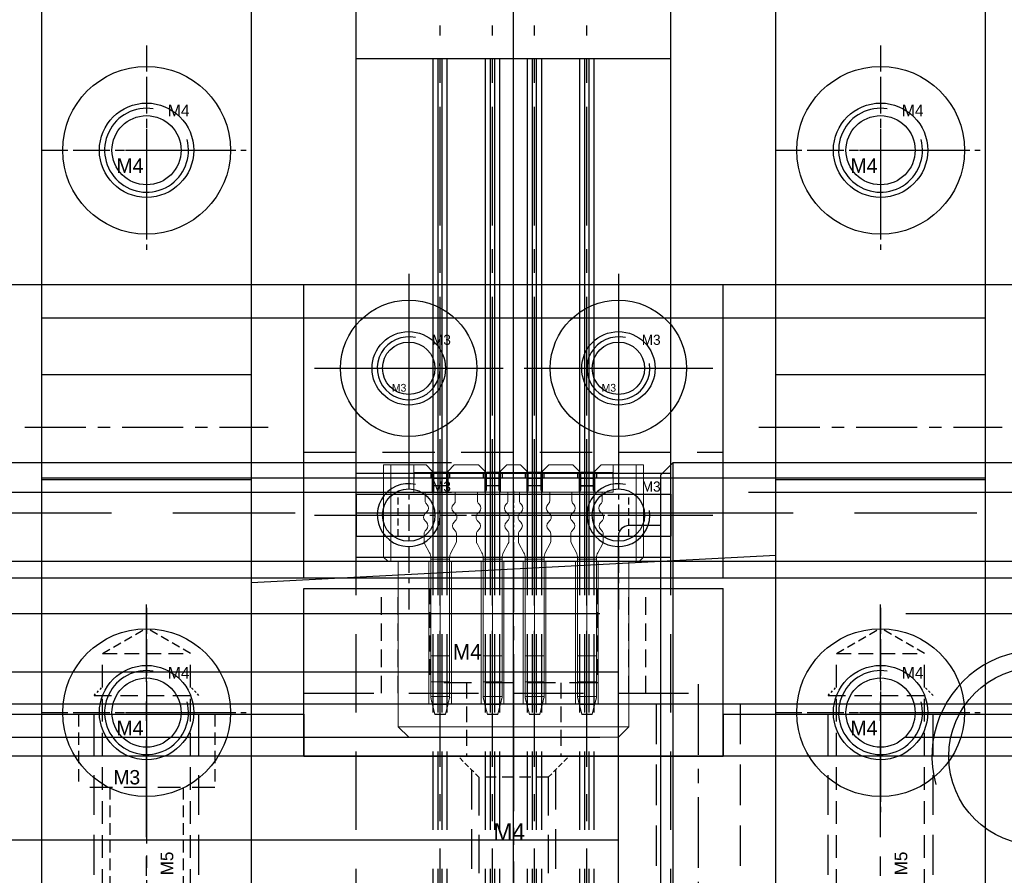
# Model space of a CAD drawing. Header units: millimetres. Extents: x -1657 to 8845, y -11980 to 3013.
# Tile 32 of 256: x 479 to 526, y -917 to -876. Entities that reach past the tile are written whole.
import ezdxf

# ---------------------------------------------------------------- set-up
doc = ezdxf.new("R2010")
doc.units = ezdxf.units.MM
doc.linetypes.add('CENTER', pattern=[2, 1.25, -0.25, 0.25, -0.25])
doc.linetypes.add('DASHED', pattern=[0.75, 0.5, -0.25])
for name, color, linetype in [('01', 6, 'Continuous'), ('图层13', 17, 'Continuous'), ('图层73', 111, 'Continuous'), ('图层74', 117, 'Continuous'), ('图层75', 210, 'Continuous'), ('图层77', 70, 'Continuous'), ('图层82', 193, 'Continuous'), ('图层83', 63, 'Continuous'), ('图层84', 134, 'Continuous'), ('图层85', 230, 'Continuous'), ('图层86', 101, 'Continuous'), ('拔料气缸', 252, 'Continuous')]:
    doc.layers.add(name, color=color, linetype=linetype)

# ---------------------------------------------------------------- blocks, each defined once
blk = doc.blocks.new('90C6')
at = {"color": 1, "lineweight": 9, "ltscale": 0.03}
for p, q in [((-3.875, -13.445), (-3.875, 0.976)), ((-7.375, 0.266), (-7.375, -11.093)), ((-4.875, 0.266), (-4.875, -11.093)), ((-2.875, 0.266), (-2.875, -11.093)), ((-0.375, 0.266), (-0.375, -11.093))]:
    blk.add_line(p, q, dxfattribs=at)
at = {"color": 7, "linetype": 'Continuous', "lineweight": 15}
for p, q in [((-10.075, 0.65), (-9.725, 0.65)), ((-10.075, -3.75), (-10.075, 0.65)), ((-8.625, 0.65), (-9.725, 0.65)), ((-9.725, 0.65), (-9.725, -3.75)), ((-8.05, 0.65), (-8.625, 0.65)), ((-8.625, -0.65), (-8.625, 0.65)), ((-7.75, 0.35), (-8.05, 0.65)), ((-6.7, 0.65), (-7, 0.35)), ((-5.55, 0.65), (-6.7, 0.65)), ((-5.25, 0.35), (-5.55, 0.65)), ((-4.2, 0.65), (-4.5, 0.35)), ((-3.55, 0.65), (-4.2, 0.65)), ((-3.25, 0.35), (-3.55, 0.65)), ((-2.2, 0.65), (-2.5, 0.35)), ((-1.05, 0.65), (-2.2, 0.65)), ((-0.75, 0.35), (-1.05, 0.65)), ((0.3, 0.65), (0, 0.35)), ((0.875, 0.65), (0.3, 0.65)), ((0.875, -0.65), (0.875, 0.65)), ((1.975, 0.65), (0.875, 0.65)), ((1.975, 0.65), (2.325, 0.65)), ((1.975, -3.75), (1.975, 0.65)), ((2.325, 0.65), (2.325, -3.75)), ((-7.75, 0.35), (-7.75, -0.65)), ((-7.75, 0), (-7, 0)), ((-7, -0.65), (-7, 0.35)), ((-5.25, 0.35), (-5.25, -0.65)), ((-5.25, 0), (-4.5, 0)), ((-4.5, -0.65), (-4.5, 0.35)), ((-3.25, -0.65), (-3.25, 0.35)), ((-2.5, 0), (-3.25, 0)), ((-2.5, 0.35), (-2.5, -0.65)), ((-0.75, -0.65), (-0.75, 0.35)), ((0, 0), (-0.75, 0)), ((0, 0.35), (0, -0.65)), ((-8.625, -0.65), (0.875, -0.65)), ((-10.075, -3.75), (-9.875, -3.95)), ((-10.075, -3.75), (-9.725, -3.75)), ((-9.725, -3.75), (-9.725, -3.95)), ((-9.725, -3.75), (1.975, -3.75)), ((1.975, -3.75), (1.975, -3.95)), ((1.975, -3.75), (2.325, -3.75)), ((2.325, -3.75), (2.125, -3.95)), ((-9.725, -3.95), (-9.875, -3.95)), ((1.975, -3.95), (-9.725, -3.95)), ((-9.375, -11.85), (-9.375, -3.95)), ((-7.915, -3.95), (-7.915, -10.75)), ((-6.835, -10.75), (-6.835, -3.95)), ((-5.415, -3.95), (-5.415, -10.75)), ((-4.335, -10.75), (-4.335, -3.95)), ((-3.415, -10.75), (-3.415, -3.95)), ((-2.335, -3.95), (-2.335, -10.75)), ((-0.915, -10.75), (-0.915, -3.95)), ((0.165, -3.95), (0.165, -10.75)), ((1.625, -11.85), (1.625, -3.95)), ((2.125, -3.95), (1.975, -3.95)), ((-6.835, -10.75), (-7.915, -10.75)), ((-4.335, -10.75), (-5.415, -10.75)), ((-2.335, -10.75), (-3.415, -10.75)), ((0.165, -10.75), (-0.915, -10.75)), ((-8.875, -12.35), (-9.375, -11.85)), ((-9.375, -11.85), (1.625, -11.85)), ((1.125, -12.35), (1.625, -11.85)), ((1.125, -12.35), (-8.875, -12.35))]:
    blk.add_line(p, q, dxfattribs=at)
blk = doc.blocks.new('10672')
at = {"layer": '01', "color": 1, "linetype": 'CENTER', "lineweight": 9, "ltscale": 2.695376}
for p, q in [((0.717, 1.864), (0.717, -11.529)), ((3.217, 1.864), (3.217, -11.529)), ((5.217, 1.864), (5.217, -11.529)), ((7.717, 1.864), (7.717, -11.529))]:
    blk.add_line(p, q, dxfattribs=at)
at = {"layer": '01', "ltscale": 1.375}
for p, q in [((-0.53, 0.935), (8.97, 0.935)), ((-0.53, 0.685), (-0.53, 0.935)), ((-0.53, 0.685), (8.97, 0.685)), ((8.97, 0.685), (8.97, 0.935))]:
    blk.add_line(p, q, dxfattribs=at)
at = {"layer": '01', "ltscale": 0.075}
for p, q in [((0.267, 0.935), (0.267, 0.685)), ((1.167, 0.935), (1.167, 0.685)), ((2.767, 0.935), (2.767, 0.685)), ((3.667, 0.935), (3.667, 0.685)), ((4.767, 0.935), (4.767, 0.685)), ((5.667, 0.935), (5.667, 0.685)), ((7.267, 0.935), (7.267, 0.685)), ((8.167, 0.935), (8.167, 0.685))]:
    blk.add_line(p, q, dxfattribs=at)
at = {"layer": '01', "linetype": 'Continuous', "lineweight": 15}
for p, q in [((0.42, 0.935), (0.42, 0.1)), ((1.02, 0.935), (1.02, 0.1)), ((2.92, 0.935), (2.92, 0.1)), ((3.52, 0.935), (3.52, 0.1)), ((4.92, 0.935), (4.92, 0.1)), ((5.52, 0.935), (5.52, 0.1)), ((7.42, 0.935), (7.42, 0.1)), ((8.02, 0.935), (8.02, 0.1)), ((0, 0), (0.32, 0)), ((0, 0), (0.32, 0)), ((0, -0.417), (0, 0)), ((0.42, 0.297), (1.02, 0.297)), ((1.44, 0), (1.12, 0)), ((1.44, 0), (1.12, 0)), ((1.44, -0.417), (1.44, 0)), ((2.5, -0.417), (2.5, 0)), ((2.5, 0), (2.82, 0)), ((2.5, 0), (2.82, 0)), ((2.92, 0.297), (3.52, 0.297)), ((3.94, 0), (3.62, 0)), ((3.94, 0), (3.62, 0)), ((3.94, -0.417), (3.94, 0)), ((4.5, -0.417), (4.5, 0)), ((4.5, 0), (4.82, 0)), ((4.5, 0), (4.82, 0)), ((4.92, 0.297), (5.52, 0.297)), ((5.94, 0), (5.62, 0)), ((5.94, 0), (5.62, 0)), ((5.94, -0.417), (5.94, 0)), ((7, -0.417), (7, 0)), ((7, 0), (7.32, 0)), ((7, 0), (7.32, 0)), ((8.44, 0), (8.12, 0)), ((8.44, 0), (8.12, 0)), ((8.44, -0.417), (8.44, 0)), ((0.088, -0.588), (0.059, -0.559)), ((1.352, -0.588), (1.381, -0.559)), ((2.588, -0.588), (2.559, -0.559)), ((3.852, -0.588), (3.881, -0.559)), ((4.588, -0.588), (4.559, -0.559)), ((5.852, -0.588), (5.881, -0.559)), ((7.088, -0.588), (7.059, -0.559)), ((8.352, -0.588), (8.381, -0.559)), ((-0.07, -1.217), (-0.07, -1.183)), ((-0.011, -1.041), (0.088, -0.942)), ((0.063, -1.433), (-0.011, -1.359)), ((1.451, -1.041), (1.352, -0.942)), ((1.377, -1.433), (1.451, -1.359)), ((1.51, -1.217), (1.51, -1.183)), ((2.43, -1.217), (2.43, -1.183)), ((2.489, -1.041), (2.588, -0.942)), ((2.563, -1.433), (2.489, -1.359)), ((3.951, -1.041), (3.852, -0.942)), ((3.877, -1.433), (3.951, -1.359)), ((4.01, -1.217), (4.01, -1.183)), ((4.43, -1.217), (4.43, -1.183)), ((4.489, -1.041), (4.588, -0.942)), ((4.563, -1.433), (4.489, -1.359)), ((5.951, -1.041), (5.852, -0.942)), ((5.877, -1.433), (5.951, -1.359)), ((6.01, -1.217), (6.01, -1.183)), ((6.93, -1.217), (6.93, -1.183)), ((6.989, -1.041), (7.088, -0.942)), ((7.063, -1.433), (6.989, -1.359)), ((8.451, -1.041), (8.352, -0.942)), ((8.377, -1.433), (8.451, -1.359)), ((8.51, -1.217), (8.51, -1.183)), ((0.009, -1.841), (0.063, -1.787)), ((1.431, -1.841), (1.377, -1.787)), ((2.509, -1.841), (2.563, -1.787)), ((3.931, -1.841), (3.877, -1.787)), ((4.509, -1.841), (4.563, -1.787)), ((5.931, -1.841), (5.877, -1.787)), ((7.009, -1.841), (7.063, -1.787)), ((8.431, -1.841), (8.377, -1.787)), ((-0.05, -2.35), (-0.05, -1.983)), ((1.49, -2.35), (1.49, -1.983)), ((2.45, -2.35), (2.45, -1.983)), ((3.99, -2.35), (3.99, -1.983)), ((4.45, -2.35), (4.45, -1.983)), ((5.99, -2.35), (5.99, -1.983)), ((6.95, -2.35), (6.95, -1.983)), ((8.49, -2.35), (8.49, -1.983)), ((0.211, -2.89), (-0.026, -2.444)), ((1.229, -2.89), (1.466, -2.444)), ((2.711, -2.89), (2.474, -2.444)), ((3.729, -2.89), (3.966, -2.444)), ((4.711, -2.89), (4.474, -2.444)), ((5.729, -2.89), (5.966, -2.444)), ((7.211, -2.89), (6.974, -2.444)), ((8.229, -2.89), (8.466, -2.444)), ((0.27, -3.2), (0.27, -3.125)), ((1.17, -3.2), (0.27, -3.2)), ((0.27, -3.306), (0.27, -3.2)), ((1.17, -3.2), (1.17, -3.125)), ((1.17, -3.306), (1.17, -3.2)), ((2.77, -3.2), (2.77, -3.125)), ((3.67, -3.2), (2.77, -3.2)), ((2.77, -3.306), (2.77, -3.2)), ((3.67, -3.2), (3.67, -3.125)), ((3.67, -3.306), (3.67, -3.2)), ((4.77, -3.2), (4.77, -3.125)), ((5.67, -3.2), (4.77, -3.2)), ((4.77, -3.306), (4.77, -3.2)), ((5.67, -3.2), (5.67, -3.125)), ((5.67, -3.306), (5.67, -3.2)), ((7.27, -3.2), (7.27, -3.125)), ((8.17, -3.2), (7.27, -3.2)), ((7.27, -3.306), (7.27, -3.2)), ((8.17, -3.2), (8.17, -3.125)), ((8.17, -3.306), (8.17, -3.2)), ((1.17, -3.306), (0.27, -3.306)), ((0.27, -7.808), (0.27, -3.306)), ((1.17, -7.808), (1.17, -3.306)), ((3.67, -3.306), (2.77, -3.306)), ((2.77, -7.808), (2.77, -3.306)), ((3.67, -7.808), (3.67, -3.306)), ((5.67, -3.306), (4.77, -3.306)), ((4.77, -7.808), (4.77, -3.306)), ((5.67, -7.808), (5.67, -3.306)), ((8.17, -3.306), (7.27, -3.306)), ((7.27, -7.808), (7.27, -3.306)), ((8.17, -7.808), (8.17, -3.306)), ((1.17, -7.808), (0.27, -7.808)), ((0.27, -9.051), (0.27, -7.808)), ((1.17, -9.051), (1.17, -7.808)), ((3.67, -7.808), (2.77, -7.808)), ((2.77, -9.051), (2.77, -7.808)), ((3.67, -9.051), (3.67, -7.808)), ((5.67, -7.808), (4.77, -7.808)), ((4.77, -9.051), (4.77, -7.808)), ((5.67, -9.051), (5.67, -7.808)), ((8.17, -7.808), (7.27, -7.808)), ((7.27, -9.051), (7.27, -7.808)), ((8.17, -9.051), (8.17, -7.808)), ((1.17, -9.051), (0.27, -9.051)), ((0.27, -9.747), (0.27, -9.051)), ((1.17, -9.747), (1.17, -9.051)), ((3.67, -9.051), (2.77, -9.051)), ((2.77, -9.747), (2.77, -9.051)), ((3.67, -9.747), (3.67, -9.051)), ((5.67, -9.051), (4.77, -9.051)), ((4.77, -9.747), (4.77, -9.051)), ((5.67, -9.747), (5.67, -9.051)), ((8.17, -9.051), (7.27, -9.051)), ((7.27, -9.747), (7.27, -9.051)), ((8.17, -9.747), (8.17, -9.051)), ((1.17, -9.747), (0.27, -9.747)), ((0.27, -9.782), (0.27, -9.747)), ((0.27, -9.797), (0.27, -9.782)), ((1.17, -9.782), (1.17, -9.747)), ((1.17, -9.782), (1.17, -9.797)), ((3.67, -9.747), (2.77, -9.747)), ((2.77, -9.782), (2.77, -9.747)), ((2.77, -9.797), (2.77, -9.782)), ((3.67, -9.782), (3.67, -9.747)), ((3.67, -9.782), (3.67, -9.797)), ((5.67, -9.747), (4.77, -9.747)), ((4.77, -9.782), (4.77, -9.747)), ((4.77, -9.797), (4.77, -9.782)), ((5.67, -9.782), (5.67, -9.747)), ((5.67, -9.782), (5.67, -9.797)), ((8.17, -9.747), (7.27, -9.747)), ((7.27, -9.782), (7.27, -9.747)), ((7.27, -9.797), (7.27, -9.782)), ((8.17, -9.782), (8.17, -9.747)), ((8.17, -9.782), (8.17, -9.797)), ((1.083, -10.129), (0.355, -10.129)), ((0.355, -10.129), (0.47, -10.587)), ((0.47, -10.6), (0.355, -10.142)), ((0.965, -10.587), (1.083, -10.129)), ((1.083, -10.142), (0.965, -10.6)), ((3.583, -10.129), (2.855, -10.129)), ((2.855, -10.129), (2.97, -10.587)), ((2.97, -10.6), (2.855, -10.142)), ((3.465, -10.587), (3.583, -10.129)), ((3.583, -10.142), (3.465, -10.6)), ((5.583, -10.129), (4.855, -10.129)), ((4.855, -10.129), (4.97, -10.587)), ((4.97, -10.6), (4.855, -10.142)), ((5.465, -10.587), (5.583, -10.129)), ((5.583, -10.142), (5.465, -10.6)), ((8.083, -10.129), (7.355, -10.129)), ((7.355, -10.129), (7.47, -10.587)), ((7.47, -10.6), (7.355, -10.142)), ((7.965, -10.587), (8.083, -10.129)), ((8.083, -10.142), (7.965, -10.6)), ((0.47, -10.587), (0.47, -10.6)), ((0.965, -10.587), (0.47, -10.587)), ((0.965, -10.6), (0.47, -10.6)), ((0.965, -10.6), (0.965, -10.587)), ((2.97, -10.587), (2.97, -10.6)), ((3.465, -10.587), (2.97, -10.587)), ((3.465, -10.6), (2.97, -10.6)), ((3.465, -10.6), (3.465, -10.587)), ((4.97, -10.587), (4.97, -10.6)), ((5.465, -10.587), (4.97, -10.587)), ((5.465, -10.6), (4.97, -10.6)), ((5.465, -10.6), (5.465, -10.587)), ((7.47, -10.587), (7.47, -10.6)), ((7.965, -10.587), (7.47, -10.587)), ((7.965, -10.6), (7.47, -10.6)), ((7.965, -10.6), (7.965, -10.587))]:
    blk.add_line(p, q, dxfattribs=at)
at = {"layer": '01'}
for p, q in [((1.02, 0.935), (0.42, 0.935)), ((3.52, 0.935), (2.92, 0.935)), ((5.52, 0.935), (4.92, 0.935)), ((8.02, 0.935), (7.42, 0.935)), ((1.02, 0.297), (0.42, 0.297)), ((3.52, 0.297), (2.92, 0.297)), ((3.52, 0.297), (2.92, 0.297)), ((5.52, 0.297), (4.92, 0.297)), ((7.42, 0.297), (8.02, 0.297)), ((8.02, 0.297), (7.42, 0.297))]:
    blk.add_line(p, q, dxfattribs=at)
at = {"layer": '01', "linetype": 'Continuous', "lineweight": 15}
for centre, radius, start, end in [((0.32, 0.1), 0.1, 270, 0), ((0.32, 0.1), 0.1, 270, 0), ((1.12, 0.1), 0.1, 180, 270), ((1.12, 0.1), 0.1, 180, 270), ((2.82, 0.1), 0.1, 270, 0), ((2.82, 0.1), 0.1, 270, 0), ((3.62, 0.1), 0.1, 180, 270), ((3.62, 0.1), 0.1, 180, 270), ((4.82, 0.1), 0.1, 270, 0), ((4.82, 0.1), 0.1, 270, 0), ((5.62, 0.1), 0.1, 180, 270), ((5.62, 0.1), 0.1, 180, 270), ((7.32, 0.1), 0.1, 270, 0), ((7.32, 0.1), 0.1, 270, 0), ((8.12, 0.1), 0.1, 180, 270), ((8.12, 0.1), 0.1, 180, 270), ((0.2, -0.417), 0.2, 180, 225), ((1.24, -0.417), 0.2, 315, 0), ((2.7, -0.417), 0.2, 180, 225), ((3.74, -0.417), 0.2, 315, 0), ((4.7, -0.417), 0.2, 180, 225), ((5.74, -0.417), 0.2, 315, 0), ((7.2, -0.417), 0.2, 180, 225), ((8.24, -0.417), 0.2, 315, 0), ((-0.089, -0.765), 0.25, 315, 45), ((1.529, -0.765), 0.25, 135, 225), ((2.411, -0.765), 0.25, 315, 45), ((4.029, -0.765), 0.25, 135, 225), ((4.411, -0.765), 0.25, 315, 45), ((6.029, -0.765), 0.25, 135, 225), ((6.911, -0.765), 0.25, 315, 45), ((8.529, -0.765), 0.25, 135, 225), ((0.13, -1.183), 0.2, 135, 180), ((0.13, -1.217), 0.2, 180, 225), ((1.31, -1.183), 0.2, 0, 45), ((1.31, -1.217), 0.2, 315, 0), ((2.63, -1.183), 0.2, 135, 180), ((2.63, -1.217), 0.2, 180, 225), ((3.81, -1.183), 0.2, 0, 45), ((3.81, -1.217), 0.2, 315, 0), ((4.63, -1.183), 0.2, 135, 180), ((4.63, -1.217), 0.2, 180, 225), ((5.81, -1.183), 0.2, 0, 45), ((5.81, -1.217), 0.2, 315, 0), ((7.13, -1.183), 0.2, 135, 180), ((7.13, -1.217), 0.2, 180, 225), ((8.31, -1.183), 0.2, 0, 45), ((8.31, -1.217), 0.2, 315, 0), ((0.15, -1.983), 0.2, 135, 180), ((-0.114, -1.61), 0.25, 315, 45), ((1.554, -1.61), 0.25, 135, 225), ((1.29, -1.983), 0.2, 0, 45), ((2.65, -1.983), 0.2, 135, 180), ((2.386, -1.61), 0.25, 315, 45), ((4.054, -1.61), 0.25, 135, 225), ((3.79, -1.983), 0.2, 0, 45), ((4.65, -1.983), 0.2, 135, 180), ((4.386, -1.61), 0.25, 315, 45), ((6.054, -1.61), 0.25, 135, 225), ((5.79, -1.983), 0.2, 0, 45), ((7.15, -1.983), 0.2, 135, 180), ((6.886, -1.61), 0.25, 315, 45), ((8.554, -1.61), 0.25, 135, 225), ((8.29, -1.983), 0.2, 0, 45), ((0.15, -2.35), 0.2, 180, 208.0725), ((1.29, -2.35), 0.2, 331.9275, 0), ((2.65, -2.35), 0.2, 180, 208.0725), ((3.79, -2.35), 0.2, 331.9275, 0), ((4.65, -2.35), 0.2, 180, 208.0725), ((5.79, -2.35), 0.2, 331.9275, 0), ((7.15, -2.35), 0.2, 180, 208.0725), ((8.29, -2.35), 0.2, 331.9275, 0), ((-0.23, -3.125), 0.5, 0, 28.0725), ((1.67, -3.125), 0.5, 151.9275, 180), ((2.27, -3.125), 0.5, 0, 28.0725), ((2.27, -3.125), 0.5, 0, 28.0725), ((4.17, -3.125), 0.5, 151.9275, 180), ((4.27, -3.125), 0.5, 0, 28.0725), ((6.17, -3.125), 0.5, 151.9275, 180), ((6.77, -3.125), 0.5, 0, 28.0725), ((8.67, -3.125), 0.5, 151.9275, 180)]:
    blk.add_arc(centre, radius, start, end, dxfattribs=at)
for centre, major_axis, ratio, start_param, end_param in [((0.355, -10.1), (-0.137, 0.55), 0.012316, 0.950782, 1.620081), ((0.355, -10.1), (-0.2, 0.8), 0.012316, 1.179406, 1.620081), ((1.083, -10.1), (0.141, 0.55), 0.012587, 4.663251, 5.33255), ((1.083, -10.1), (0.205, 0.8), 0.012587, 4.663251, 5.103926), ((2.855, -10.1), (-0.137, 0.55), 0.012316, 0.950782, 1.620081), ((2.855, -10.1), (-0.2, 0.8), 0.012316, 1.179406, 1.620081), ((3.583, -10.1), (0.141, 0.55), 0.012587, 4.663251, 5.33255), ((3.583, -10.1), (0.205, 0.8), 0.012587, 4.663251, 5.103926), ((4.855, -10.1), (-0.137, 0.55), 0.012316, 0.950782, 1.620081), ((4.855, -10.1), (-0.2, 0.8), 0.012316, 1.179406, 1.620081), ((5.583, -10.1), (0.141, 0.55), 0.012587, 4.663251, 5.33255), ((5.583, -10.1), (0.205, 0.8), 0.012587, 4.663251, 5.103926), ((7.355, -10.1), (-0.137, 0.55), 0.012316, 0.950782, 1.620081), ((7.355, -10.1), (-0.2, 0.8), 0.012316, 1.179406, 1.620081), ((8.083, -10.1), (0.141, 0.55), 0.012587, 4.663251, 5.33255), ((8.083, -10.1), (0.205, 0.8), 0.012587, 4.663251, 5.103926)]:
    blk.add_ellipse(centre, major_axis=major_axis, ratio=ratio, start_param=start_param, end_param=end_param, dxfattribs=at)
blk = doc.blocks.new('6K1')
for p, q in [((-5.6, 5), (-6, 4.769)), ((-6, 4.769), (-6, -4.769)), ((-5.6, 5), (-5.6, -5)), ((-5.6, 5), (0, 5)), ((0, 5), (0, -5)), ((0.25, 3), (11.5, 3)), ((12, 2.5), (11.5, 3)), ((12, 2.5), (12, -2.5)), ((12, -2.5), (11.5, -3)), ((0.25, -3), (11.5, -3)), ((-5.6, -5), (-6, -4.769)), ((-5.6, -5), (0, -5))]:
    blk.add_line(p, q)
at = {"color": 0}
for p, q in [((-5.6, 1.12), (-1.72, 5)), ((-5.6, 2.888), (-3.488, 5)), ((-5.6, 4.656), (-5.256, 5)), ((0, -0.64), (-5.6, 4.96)), ((-5.6, -0.648), (0, 4.952)), ((0, 1.128), (-3.872, 5)), ((0, 2.896), (-2.104, 5)), ((0, 4.664), (-0.336, 5)), ((0, -2.407), (-5.6, 3.193)), ((-5.6, -2.416), (0, 3.184)), ((0, -4.175), (-5.6, 1.425)), ((-5.6, -4.183), (0, 1.417)), ((-0.943, -5), (-5.6, -0.343)), ((-4.649, -5), (0, -0.351)), ((-2.711, -5), (-5.6, -2.111)), ((-2.881, -5), (0, -2.119)), ((-4.478, -5), (-5.6, -3.878)), ((-1.113, -5), (0, -3.887))]:
    blk.add_line(p, q, dxfattribs=at)
at = {"color": 2, "linetype": 'Continuous'}
for p, q in [((4, 2.5), (3.5, 3)), ((11.5, 3), (11.5, -3)), ((4, 2.5), (4, -2.5)), ((4, 2.5), (12, 2.5)), ((4, -2.5), (3.5, -3)), ((4, -2.5), (12, -2.5))]:
    blk.add_line(p, q, dxfattribs=at)
at = {"color": 1, "linetype": 'CENTER'}
blk.add_line((-8.444, 0), (14.65, 0), dxfattribs=at)
for centre, start, end in [((0.25, 3.25), 180, 270), ((0.25, -3.25), 90, 180)]:
    blk.add_arc(centre, 0.25, start, end)
blk.add_text('M6', height=0.8496).set_placement((2.856, -1.462))
blk = doc.blocks.new('4A')
at = {"color": 1, "linetype": 'CENTER'}
for p, q in [((0, 5), (0, -5)), ((-5, 0), (5, 0))]:
    blk.add_line(p, q, dxfattribs=at)
for radius in [4, 2.25]:
    blk.add_circle((0, 0), radius)
blk.add_text('M4', height=0.6969).set_placement((-1.438, -1.078))
blk = doc.blocks.new('4C')
at = {"color": 1, "linetype": 'CENTER', "ltscale": 1.3982}
for p, q in [((0, 3.496), (0, -3.496)), ((-3.496, 0), (3.496, 0))]:
    blk.add_line(p, q, dxfattribs=at)
blk.add_circle((0, 0), 1.65)
at = {"color": 2, "linetype": 'Continuous'}
blk.add_arc((0, 0), 2, 80.7475, 15.0508, dxfattribs=at)
blk.add_text('M4', height=0.5584).set_placement((1.013, 1.613))
blk = doc.blocks.new('5F')
at = {"color": 4, "linetype": 'DASHED', "ltscale": 0.471405}
for p, q in [((1, 2.1), (0, 3.1)), ((1, -2.1), (0, -3.1))]:
    blk.add_line(p, q, dxfattribs=at)
at = {"color": 4, "linetype": 'DASHED', "ltscale": 3.8}
for p, q in [((0.6, 2.5), (12, 2.5)), ((0.6, -2.5), (12, -2.5))]:
    blk.add_line(p, q, dxfattribs=at)
at = {"color": 4, "linetype": 'DASHED', "ltscale": 0.188562}
for p, q in [((12, 2.5), (12.4, 2.1)), ((12, -2.5), (12.4, -2.1))]:
    blk.add_line(p, q, dxfattribs=at)
at = {"color": 4, "linetype": 'DASHED', "ltscale": 1.666667}
blk.add_line((12, 2.5), (12, -2.5), dxfattribs=at)
at = {"color": 4, "linetype": 'DASHED', "ltscale": 1.4}
for p, q in [((1, 2.1), (1, -2.1)), ((14, 2.1), (14, -2.1))]:
    blk.add_line(p, q, dxfattribs=at)
at = {"color": 4, "linetype": 'DASHED', "ltscale": 2.166667}
for p, q in [((1, 2.1), (14, 2.1)), ((1, -2.1), (14, -2.1))]:
    blk.add_line(p, q, dxfattribs=at)
at = {"color": 4, "linetype": 'DASHED', "ltscale": 0.80829}
for p in [(14, 2.1), (14, -2.1)]:
    blk.add_line(p, (15.212, 0), dxfattribs=at)
at = {"color": 1, "linetype": 'CENTER', "ltscale": 3.699214}
blk.add_line((-2.156, 0), (16.34, 0), dxfattribs=at)
blk.add_text('M5', height=0.6063).set_placement((3.422, -1.275))
blk = doc.blocks.new('3C')
at = {"color": 1, "linetype": 'CENTER'}
for p, q in [((0, 4.5), (0, -4.5)), ((-4.5, 0), (4.5, 0))]:
    blk.add_line(p, q, dxfattribs=at)
blk.add_circle((0, 0), 1.25)
at = {"color": 2, "linetype": 'Continuous'}
blk.add_arc((0, 0), 1.5, 77.2897, 8.5828, dxfattribs=at)
blk.add_text('M3', height=0.4838).set_placement((1.112, 1.118))
blk = doc.blocks.new('3A')
at = {"color": 1, "linetype": 'CENTER'}
for p, q in [((0, 4.25), (0, -4.25)), ((-4.25, 0), (4.25, 0))]:
    blk.add_line(p, q, dxfattribs=at)
for radius in [3.25, 1.75]:
    blk.add_circle((0, 0), radius)
blk.add_text('M3', height=0.3706).set_placement((-0.802, -1.114))
blk = doc.blocks.new('19646')
at = {"layer": '图层85', "color": 1, "linetype": 'CENTER', "ltscale": 2.671598}
blk.add_line((0, 0), (0, -12.358), dxfattribs=at)
at = {"layer": '图层85', "color": 4, "linetype": 'DASHED', "ltscale": 1.5}
for p, q in [((-4, -2.215), (-4, -6.715)), ((4, -2.215), (4, -6.715)), ((-2.25, -6.715), (-2.25, -10.215)), ((2.25, -6.715), (2.25, -10.215))]:
    blk.add_line(p, q, dxfattribs=at)
at = {"layer": '图层85', "color": 4, "linetype": 'DASHED', "ltscale": 2.666667}
blk.add_line((4, -6.715), (-4, -6.715), dxfattribs=at)
at = {"layer": '图层85'}
blk.add_text('M4', height=0.743, dxfattribs=at).set_placement((-2.897, -5.607))
blk = doc.blocks.new('1968B')
at = {"layer": '图层86', "color": 1, "linetype": 'CENTER', "ltscale": 3.2}
blk.add_line((-2, 2.026), (-2, -8.899), dxfattribs=at)
at = {"layer": '图层86', "color": 4, "linetype": 'DASHED', "ltscale": 0.471405}
for p, q in [((-3.65, -0.35), (-4.65, 0.65)), ((-0.35, -0.35), (0.65, 0.65))]:
    blk.add_line(p, q, dxfattribs=at)
at = {"layer": '图层86', "color": 4, "linetype": 'DASHED', "ltscale": 3.783333}
for p, q in [((0, 0), (0, -7.35)), ((-4, 0), (-4, -7.35))]:
    blk.add_line(p, q, dxfattribs=at)
at = {"layer": '图层86', "color": 4, "linetype": 'DASHED', "ltscale": 3.666667}
for p, q in [((-3.65, -0.35), (-3.65, -7.35)), ((-0.35, -0.35), (-0.35, -7.35))]:
    blk.add_line(p, q, dxfattribs=at)
at = {"layer": '图层86', "color": 4, "linetype": 'DASHED', "ltscale": 1.1}
blk.add_line((-0.35, -0.35), (-3.65, -0.35), dxfattribs=at)
at = {"layer": '图层86'}
blk.add_text('M4', height=0.8143, dxfattribs=at).set_placement((-2.964, -3.367))
blk = doc.blocks.new('1974B')
at = {"layer": '图层86', "color": 1, "linetype": 'CENTER', "ltscale": 2.329099}
blk.add_line((-3.25, 4.911), (-3.25, -8.116), dxfattribs=at)
at = {"layer": '图层86', "color": 4, "linetype": 'DASHED', "ltscale": 1.166667}
for p, q in [((-6.5, 3.5), (-6.5, 0)), ((0, 3.5), (0, 0))]:
    blk.add_line(p, q, dxfattribs=at)
at = {"layer": '图层86', "color": 4, "linetype": 'DASHED', "ltscale": 2.166667}
blk.add_line((0, 0), (-6.5, 0), dxfattribs=at)
at = {"layer": '图层86', "color": 4, "linetype": 'DASHED', "ltscale": 1.125}
for p, q in [((-5, 0), (-5, -6.5)), ((-1.5, 0), (-1.5, -6.5))]:
    blk.add_line(p, q, dxfattribs=at)
at = {"layer": '图层86', "linetype": 'DASHED', "ltscale": 3}
blk.add_text('M3', height=0.6863, dxfattribs=at).set_placement((-4.832, 0.154))
blk = doc.blocks.new('19B10')
at = {"layer": '拔料气缸'}
for p, q in [((58.609, 9.981), (58.009, 9.381)), ((83.209, 9.981), (58.609, 9.981)), ((58.009, 9.381), (58.009, -17.419)), ((58.009, 6.981), (56.509, 6.981)), ((56.009, -14.519), (56.009, 6.481)), ((0, 0), (56, 0)), ((0, -8), (56, -8))]:
    blk.add_line(p, q, dxfattribs=at)
at = {"layer": '拔料气缸', "color": 3}
blk.add_line((58.609, 9.981), (58.609, -18.019), dxfattribs=at)
at = {"layer": '拔料气缸', "ltscale": 3}
blk.add_line((218.509, -4.019), (-17.991, -4.019), dxfattribs=at)
at = {"layer": '拔料气缸'}
blk.add_circle((76.009, -4.019), 4.25, dxfattribs=at)
blk.add_arc((56.509, 6.481), 0.5, 90, 180, dxfattribs=at)
at = {"layer": '拔料气缸', "color": 3}
blk.add_arc((76.009, -4.019), 5.05, 257.1134, 195.4605, dxfattribs=at)

msp = doc.modelspace()

# ---------------------------------------------------------------- linework, layer by layer
at = {"layer": '图层13', "ltscale": 1.375}
for p, q in [((258.9098, -898.9622), (480.2098, -898.9622)), ((525.2098, -898.9622), (595.9098, -898.9622)), ((258.9098, -902.2622), (595.9098, -902.2622)), ((258.9098, -909.0622), (595.9098, -909.0622))]:
    msp.add_line(p, q, dxfattribs=at)
at = {"layer": '图层13', "ltscale": 1.625}
for p, q in [((480.2098, -902.2622), (480.2098, -898.9622)), ((525.2098, -902.2622), (525.2098, -898.9622))]:
    msp.add_line(p, q, dxfattribs=at)
at = {"layer": '图层13', "color": 4, "linetype": 'DASHED', "ltscale": 5.3}
for p, q in [((480.2098, -920.6622), (480.2098, -902.2622)), ((525.2098, -920.6622), (525.2098, -902.2622))]:
    msp.add_line(p, q, dxfattribs=at)
at = {"layer": '图层13', "color": 4, "linetype": 'DASHED', "ltscale": 58.333333}
for p, q in [((258.9098, -904.7622), (595.9098, -904.7622)), ((258.9098, -910.6622), (595.9098, -910.6622))]:
    msp.add_line(p, q, dxfattribs=at)
at = {"layer": '图层13', "color": 1, "linetype": 'CENTER', "ltscale": 2.6912}
msp.add_line((511.5098, -908.1342), (511.5098, -921.5902), dxfattribs=at)
at = {"layer": '图层13', "color": 4, "linetype": 'DASHED', "ltscale": 3.866667}
for p, q in [((509.5098, -909.0622), (509.5098, -920.6622)), ((513.5098, -909.0622), (513.5098, -920.6622))]:
    msp.add_line(p, q, dxfattribs=at)
at = {"layer": '图层73', "color": 1, "linetype": 'CENTER', "ltscale": 6.022906}
msp.add_line((502.7098, -924.5294), (502.7098, -894.4149), dxfattribs=at)
at = {"layer": '图层73', "color": 1, "linetype": 'CENTER', "ltscale": 5.19216}
for p, q in [((499.2098, -922.4526), (499.2098, -896.4918)), ((501.7098, -922.4526), (501.7098, -896.4918)), ((503.7098, -922.4526), (503.7098, -896.4918)), ((506.2098, -922.4526), (506.2098, -896.4918))]:
    msp.add_line(p, q, dxfattribs=at)
at = {"layer": '图层73'}
for p, q in [((480.2098, -920.6622), (480.2098, -898.2822)), ((480.2098, -898.2822), (525.2098, -898.2822)), ((525.2098, -920.6622), (525.2098, -898.2822))]:
    msp.add_line(p, q, dxfattribs=at)
at = {"layer": '图层73', "color": 4, "linetype": 'DASHED', "ltscale": 7.46}
for p, q in [((495.2098, -920.6622), (495.2098, -898.2822)), ((498.8698, -920.6622), (498.8698, -898.2822)), ((499.1098, -920.6622), (499.1098, -898.2822)), ((499.3098, -920.6622), (499.3098, -898.2822)), ((499.5498, -920.6622), (499.5498, -898.2822)), ((501.3698, -920.6622), (501.3698, -898.2822)), ((501.6098, -920.6622), (501.6098, -898.2822)), ((501.8098, -920.6622), (501.8098, -898.2822)), ((502.0498, -920.6622), (502.0498, -898.2822)), ((503.3698, -920.6622), (503.3698, -898.2822)), ((503.6098, -920.6622), (503.6098, -898.2822)), ((503.8098, -920.6622), (503.8098, -898.2822)), ((504.0498, -920.6622), (504.0498, -898.2822)), ((505.8698, -920.6622), (505.8698, -898.2822)), ((506.1098, -920.6622), (506.1098, -898.2822)), ((506.3098, -920.6622), (506.3098, -898.2822)), ((506.5498, -920.6622), (506.5498, -898.2822)), ((510.2098, -920.6622), (510.2098, -898.2822))]:
    msp.add_line(p, q, dxfattribs=at)
at = {"layer": '图层74', "color": 1, "linetype": 'CENTER', "ltscale": 8.12}
msp.add_line((502.7098, -906.0822), (502.7098, -860.4822), dxfattribs=at)
at = {"layer": '图层74'}
for p, q in [((490.2098, -903.2822), (490.2098, -863.2822)), ((515.2098, -901.972), (515.2098, -863.2822)), ((495.2098, -903.0201), (495.2098, -878.2822)), ((495.2098, -878.2822), (510.2098, -878.2822)), ((498.8698, -902.8283), (498.8698, -878.2822)), ((499.1098, -902.8157), (499.1098, -878.2822)), ((499.3098, -902.8053), (499.3098, -878.2822)), ((499.5498, -902.7927), (499.5498, -878.2822)), ((501.3698, -902.6973), (501.3698, -878.2822)), ((501.6098, -902.6847), (501.6098, -878.2822)), ((501.8098, -902.6742), (501.8098, -878.2822)), ((502.0498, -902.6617), (502.0498, -878.2822)), ((503.3698, -902.5925), (503.3698, -878.2822)), ((503.6098, -902.5799), (503.6098, -878.2822)), ((503.8098, -902.5694), (503.8098, -878.2822)), ((504.0498, -902.5569), (504.0498, -878.2822)), ((505.8698, -902.4615), (505.8698, -878.2822)), ((506.1098, -902.4489), (506.1098, -878.2822)), ((506.3098, -902.4384), (506.3098, -878.2822)), ((506.5498, -902.4258), (506.5498, -878.2822)), ((510.2098, -902.234), (510.2098, -878.2822)), ((490.2098, -903.2822), (515.2098, -901.972))]:
    msp.add_line(p, q, dxfattribs=at)
at = {"layer": '图层74', "color": 1, "linetype": 'CENTER', "ltscale": 4.530573}
for p, q in [((499.2098, -904.3728), (499.2098, -876.7199)), ((501.7098, -904.3728), (501.7098, -876.7199)), ((503.7098, -904.3728), (503.7098, -876.7199)), ((506.2098, -904.3728), (506.2098, -876.7199))]:
    msp.add_line(p, q, dxfattribs=at)
at = {"layer": '图层75', "color": 1, "linetype": 'CENTER', "ltscale": 16.24}
msp.add_line((502.7098, -926.2622), (502.7098, -840.0622), dxfattribs=at)
at = {"layer": '图层75'}
for p, q in [((480.2098, -920.6622), (480.2098, -845.6622)), ((490.2098, -920.6622), (490.2098, -845.6622)), ((515.2098, -920.6622), (515.2098, -845.6622)), ((525.2098, -920.6622), (525.2098, -845.6622)), ((480.2098, -893.3622), (490.2098, -893.3622)), ((515.2098, -893.3622), (525.2098, -893.3622)), ((480.2098, -898.3622), (490.2098, -898.3622)), ((515.2098, -898.3622), (525.2098, -898.3622))]:
    msp.add_line(p, q, dxfattribs=at)
at = {"layer": '图层75', "color": 1, "linetype": 'CENTER', "ltscale": 2.32}
for p, q in [((479.4098, -895.8622), (491.0098, -895.8622)), ((514.4098, -895.8622), (526.0098, -895.8622))]:
    msp.add_line(p, q, dxfattribs=at)
at = {"layer": '图层77', "color": 1, "linetype": 'CENTER', "ltscale": 10.44}
msp.add_line((502.7098, -894.2622), (502.7098, -842.0622), dxfattribs=at)
at = {"layer": '图层77', "ltscale": 6.25}
for p, q in [((480.2098, -890.6622), (480.2098, -845.6622)), ((525.2098, -890.6622), (525.2098, -845.6622)), ((480.2098, -890.6622), (525.2098, -890.6622))]:
    msp.add_line(p, q, dxfattribs=at)
at = {"layer": '图层77', "color": 4, "linetype": 'DASHED', "ltscale": 15}
for p, q in [((495.2098, -890.6622), (495.2098, -845.6622)), ((510.2098, -890.6622), (510.2098, -845.6622))]:
    msp.add_line(p, q, dxfattribs=at)
at = {"layer": '图层82', "ltscale": 1.625}
for p, q in [((258.9098, -889.0622), (595.9098, -889.0622)), ((495.2098, -899.0622), (510.2098, -899.0622)), ((495.2098, -899.0622), (495.2098, -901.0622)), ((510.2098, -899.0622), (510.2098, -901.0622)), ((495.2098, -899.9622), (510.2098, -899.9622)), ((495.2098, -901.0622), (510.2098, -901.0622)), ((258.9098, -903.0622), (595.9098, -903.0622))]:
    msp.add_line(p, q, dxfattribs=at)
at = {"layer": '图层82', "color": 4, "linetype": 'DASHED', "ltscale": 56.666667}
for p, q in [((258.9098, -897.5622), (595.9098, -897.5622)), ((258.9098, -898.9622), (595.9098, -898.9622))]:
    msp.add_line(p, q, dxfattribs=at)
at = {"layer": '图层82', "color": 1, "linetype": 'CENTER', "ltscale": 0.464}
msp.add_line((502.7098, -898.9022), (502.7098, -901.2222), dxfattribs=at)
at = {"layer": '图层82', "color": 4, "linetype": 'DASHED', "ltscale": 11.666667}
for p, q in [((460.2098, -899.9622), (495.2098, -899.9622)), ((510.2098, -899.9622), (545.2098, -899.9622))]:
    msp.add_line(p, q, dxfattribs=at)
at = {"layer": '图层82', "color": 1, "linetype": 'CENTER', "ltscale": 3.48}
msp.add_line((494.0098, -900.0622), (511.4098, -900.0622), dxfattribs=at)
at = {"layer": '图层83', "ltscale": 1.625}
for p, q in [((495.2098, -902.0622), (495.2098, -898.0622)), ((495.2098, -898.0622), (510.2098, -898.0622)), ((510.2098, -902.0622), (510.2098, -898.0622)), ((495.2098, -902.0622), (510.2098, -902.0622))]:
    msp.add_line(p, q, dxfattribs=at)
at = {"layer": '图层83', "color": 1, "linetype": 'CENTER', "ltscale": 0.928}
msp.add_line((502.7098, -902.3822), (502.7098, -897.7422), dxfattribs=at)
at = {"layer": '图层83', "color": 4, "linetype": 'DASHED', "ltscale": 5}
for p, q in [((495.2098, -899.0622), (510.2098, -899.0622)), ((495.2098, -901.0622), (510.2098, -901.0622))]:
    msp.add_line(p, q, dxfattribs=at)
at = {"layer": '图层83', "color": 4, "linetype": 'DASHED', "ltscale": 0.666667}
for p, q in [((497.2098, -901.0622), (497.2098, -899.0622)), ((508.2098, -901.0622), (508.2098, -899.0622))]:
    msp.add_line(p, q, dxfattribs=at)
at = {"layer": '图层84', "color": 1, "linetype": 'CENTER', "ltscale": 3.248}
msp.add_line((502.7098, -904.1822), (502.7098, -887.9422), dxfattribs=at)
at = {"layer": '图层84', "ltscale": 1.625}
for p, q in [((492.7098, -903.0622), (492.7098, -889.0622)), ((492.7098, -889.0622), (512.7098, -889.0622)), ((512.7098, -903.0622), (512.7098, -889.0622)), ((492.7098, -903.0622), (512.7098, -903.0622))]:
    msp.add_line(p, q, dxfattribs=at)
at = {"layer": '图层84', "color": 4, "linetype": 'DASHED', "ltscale": 5}
msp.add_line((492.7098, -897.0622), (512.7098, -897.0622), dxfattribs=at)
at = {"layer": '图层85', "ltscale": 1.625}
for p, q in [((492.7098, -911.5622), (492.7098, -903.5622)), ((492.7098, -903.5622), (512.7098, -903.5622)), ((512.7098, -911.5622), (512.7098, -903.5622)), ((492.7098, -911.5622), (512.7098, -911.5622))]:
    msp.add_line(p, q, dxfattribs=at)
at = {"layer": '图层85', "color": 4, "linetype": 'DASHED', "ltscale": 1.666667}
for p, q in [((496.4098, -908.5622), (496.4098, -903.5622)), ((497.2098, -908.5622), (497.2098, -903.5622)), ((508.2098, -908.5622), (508.2098, -903.5622)), ((509.0098, -908.5622), (509.0098, -903.5622))]:
    msp.add_line(p, q, dxfattribs=at)
at = {"layer": '图层85', "color": 4, "linetype": 'DASHED', "ltscale": 6.666667}
msp.add_line((492.7098, -908.5622), (512.7098, -908.5622), dxfattribs=at)
at = {"layer": '图层86', "color": 1, "linetype": 'CENTER', "ltscale": 0.624358}
msp.add_line((502.7098, -909.0013), (502.7098, -912.1231), dxfattribs=at)
at = {"layer": '图层86', "ltscale": 1.625}
for p, q in [((462.7098, -909.5622), (492.7098, -909.5622)), ((492.7098, -909.5622), (492.7098, -911.5622)), ((512.7098, -909.5622), (512.7098, -911.5622)), ((512.7098, -909.5622), (530.2098, -909.5622)), ((492.7098, -911.5622), (512.7098, -911.5622))]:
    msp.add_line(p, q, dxfattribs=at)

# ---------------------------------------------------------------- block references
msp.add_blockref('90C6', (506.5848, -898.3122))
at = {"layer": '01', "ltscale": 0.625}
msp.add_blockref('10672', (498.4923, -898.9672), dxfattribs=at)
at = {"layer": '图层73'}
for p in [(485.2098, -909.4822), (520.2098, -909.4822)]:
    msp.add_blockref('4A', p, dxfattribs=at)
at = {"layer": '图层74', "rotation": 90}
msp.add_blockref('6K1', (502.7098, -868.7822), dxfattribs=at)
at = {"layer": '图层75', "ltscale": 6.25}
for p in [(485.2098, -882.6622), (520.2098, -882.6622)]:
    msp.add_blockref('4C', p, dxfattribs=at)
at = {"layer": '图层75', "rotation": 90}
for p in [(485.2098, -920.6622), (520.2098, -920.6622)]:
    msp.add_blockref('5F', p, dxfattribs=at)
at = {"layer": '图层75'}
for p in [(485.2098, -909.4822), (520.2098, -909.4822)]:
    msp.add_blockref('4C', p, dxfattribs=at)
at = {"layer": '图层77', "ltscale": 6.25}
for p in [(485.2098, -882.6622), (520.2098, -882.6622)]:
    msp.add_blockref('4A', p, dxfattribs=at)
at = {"layer": '图层82', "ltscale": 1.625}
for p in [(497.7098, -893.0622), (507.7098, -893.0622)]:
    msp.add_blockref('3C', p, dxfattribs=at)
at = {"layer": '图层84', "ltscale": 1.625}
for name, p in [('3A', (497.7098, -893.0622)), ('3A', (507.7098, -893.0622)), ('3C', (497.7098, -900.0622)), ('3C', (507.7098, -900.0622))]:
    msp.add_blockref(name, p, dxfattribs=at)
at = {"layer": '图层85', "ltscale": 1.625}
msp.add_blockref('19646', (502.7098, -901.3472), dxfattribs=at)
at = {"layer": '图层86', "ltscale": 1.625}
for name, p in [('1974B', (488.4598, -913.0622)), ('1968B', (504.7098, -912.2122))]:
    msp.add_blockref(name, p, dxfattribs=at)
at = {"layer": '拔料气缸', "ltscale": 1.625}
msp.add_blockref('19B10', (451.7007, -907.5435), dxfattribs=at)

doc.saveas('drawing.dxf')
